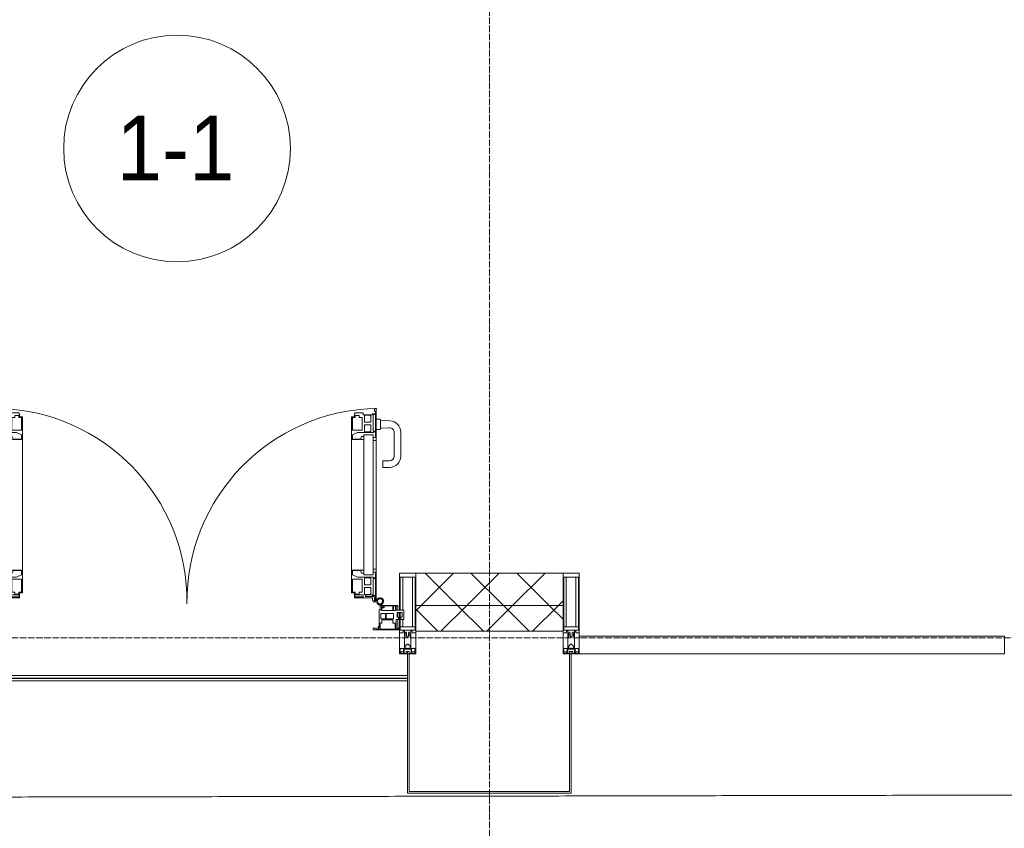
# Model space of a CAD drawing. Header units: millimetres. Extents: x 5617 to 101473, y 7718 to 212653.
# Tile 53 of 66: x 55980 to 59020, y 14811 to 17310. Entities that reach past the tile are written whole.
import ezdxf

# ---------------------------------------------------------------- set-up
doc = ezdxf.new("R2010")
doc.units = ezdxf.units.MM
doc.linetypes.add('ADSK_Линия сетки', pattern=[25, 20, -2.5, 0, -2.5])
doc.linetypes.add('Линия сетки', pattern=[25, 20, -2.5, 0, -2.5])
for name, color, linetype, lineweight in [('Двери', 7, 'Continuous', 18), ('Импосты витража', 7, 'Continuous', 18), ('Колонны', 7, 'Continuous', 18), ('Марки помещений', 7, 'Continuous', 20), ('Ограждение', 7, 'Continuous', 18), ('Оси', 7, 'Continuous', 9), ('Панели витража', 7, 'Continuous', 18), ('Поручни', 7, 'Continuous', 18), ('Стены разрез', 7, 'Continuous', 40), ('Стены штриховка', 7, 'Continuous', 40), ('Форма', 7, 'Continuous', 18), ('Элементы узлов', 7, 'Continuous', 18)]:
    doc.layers.add(name, color=color, linetype=linetype, lineweight=lineweight)
doc.styles.add('Arial_3', font='arial.ttf', dxfattribs={"width": 0.9, "height": 200})
pattern_1 = [(45, (0, 0), (-70.71068, 70.71068), []), (135, (0, 0), (-70.71068, -70.71068), [])]

# ---------------------------------------------------------------- blocks, each defined once
blk = doc.blocks.new('System Panel - A_PAN_Glass-7508020-МКСС_К4_L19_64_800_')
at = {"layer": 'Панели витража', "color": 253, "lineweight": 5, "true_color": 0xaaaaaa}
for p, q in [((656.25, 55), (-656.25, 55)), ((-656.25, 55), (-656.25, 0)), ((656.25, 0), (656.25, 55)), ((-656.25, 0), (656.25, 0))]:
    blk.add_line(p, q, dxfattribs=at)
blk = doc.blocks.new('Rectangular Mullion - 50Wx250H-2623690-МКСС_К4_L19_64_800_')
at = {"layer": 'Элементы узлов', "color": 253, "lineweight": 5, "true_color": 0xaaaaaa}
for p, q in [((-25, 65.2), (-25, 250)), ((-25, 250), (0, 250)), ((25, 250), (0, 250)), ((25, 65.2), (25, 250)), ((-23, 237.3), (0, 237.3)), ((-23, 237.3), (-23, 73.6)), ((-14.9, 84), (-14.9, 237.3)), ((23, 237.3), (0, 237.3)), ((14.9, 84), (14.9, 237.3)), ((23, 237.3), (23, 73.6)), ((-14, 65.2), (-25, 65.2)), ((0, 84), (-23, 84)), ((-0.5, 73.6), (-23, 73.6)), ((-14, 71.3), (-14, 65.2)), ((-10, 71.3), (-14, 71.3)), ((-10, 53), (-10, 71.3)), ((-7, 65.2), (-5.9, 67.3)), ((-7, 65.2), (-7, 54.7)), ((-4.1, 67.3), (-5.9, 67.3)), ((-4.1, 67.3), (-2.9, 65.1)), ((-2.9, 65.1), (-2.9, 54.6)), ((0, 84), (23, 84)), ((0.5, 73.6), (23, 73.6)), ((4.1, 67.3), (2.9, 65.1)), ((2.9, 65.1), (2.9, 54.6)), ((4.1, 67.3), (5.9, 67.3)), ((7, 65.2), (5.9, 67.3)), ((7, 65.2), (7, 54.7)), ((10, 71.3), (14, 71.3)), ((10, 53), (10, 71.3)), ((14, 71.3), (14, 65.2)), ((14, 65.2), (25, 65.2)), ((-8.7, 53), (-10, 53)), ((-10, 53), (-10, 17)), ((-8.7, 53), (-7, 54.7)), ((-1.3, 53), (-2.9, 54.6)), ((0, 53), (-1.3, 53)), ((0, 53), (1.3, 53)), ((1.3, 53), (2.9, 54.6)), ((8.7, 53), (7, 54.7)), ((8.7, 53), (10, 53)), ((10, 53), (10, 17)), ((-23.8, 14.6), (-25, 14.2)), ((-25, 0), (-25, 14.2)), ((-22.3, 17), (-23.8, 17)), ((-23.8, 17), (-23.8, 14.6)), ((-22.5, 10.6), (-23.8, 14.6)), ((-22.5, 10.6), (-23.7, 9.9)), ((-23.7, 1.3), (-23.7, 9.9)), ((-23.7, 1.3), (-11.8, 1.3)), ((-23.2, 10.2), (-22.5, 8)), ((-22.5, 8), (-22.5, 4.5)), ((-21.3, 4.5), (-22.5, 4.5)), ((-22.3, 17), (-22.3, 16)), ((-22.3, 16), (-21.3, 16)), ((-19, 17.6), (-21.3, 16)), ((-21.3, 4.5), (-21.3, 6.5)), ((-21.3, 6.5), (-14.2, 6.5)), ((-18.4, 16.6), (-19, 17.6)), ((-7.4, 16.6), (-18.4, 16.6)), ((-14.2, 6.5), (-14.2, 4.5)), ((-13.2, 4.5), (-14.2, 4.5)), ((-13.2, 4.5), (-12.2, 7.2)), ((-12.7, 7.6), (-11.3, 11.4)), ((-12.7, 7.6), (-11.8, 6.9)), ((-12.2, 9), (-12.2, 14.8)), ((-12.2, 14.8), (0, 14.8)), ((-11.8, 1.3), (-11.8, 6.9)), ((-10.5, 11.2), (-11.3, 11.4)), ((-10.5, 1.5), (-10.5, 11.2)), ((-4.8, 1.5), (-10.5, 1.5)), ((-10, 17), (-7.5, 17)), ((-8.5, 23), (-1.5, 30)), ((-8.5, 18.5), (-8.5, 23)), ((-7.5, 18.5), (-8.5, 18.5)), ((-7.5, 17), (-7.5, 18.5)), ((-7.4, 18), (-7.4, 16.6)), ((-2.6, 18), (-7.4, 18)), ((0, 8), (-4.8, 8)), ((-4.8, 1.5), (-4.8, 8)), ((-2.6, 18), (-2.6, 16.8)), ((-2.6, 16.8), (0, 16.8)), ((-1.5, 30), (0, 30)), ((1.5, 30), (0, 30)), ((2.6, 16.8), (0, 16.8)), ((0, 14.8), (0, 16.8)), ((0, 14.8), (0, 16.8)), ((12.2, 14.8), (0, 14.8)), ((0, 0), (0, 8)), ((0, 8), (4.8, 8)), ((0, 0), (0, 8)), ((8.5, 23), (1.5, 30)), ((2.6, 18), (2.6, 16.8)), ((2.6, 18), (7.4, 18)), ((4.8, 1.5), (4.8, 8)), ((4.8, 1.5), (10.5, 1.5)), ((7.4, 18), (7.4, 16.6)), ((7.4, 16.6), (18.4, 16.6)), ((7.5, 18.5), (8.5, 18.5)), ((7.5, 17), (7.5, 18.5)), ((10, 17), (7.5, 17)), ((8.5, 18.5), (8.5, 23)), ((10.5, 11.2), (11.3, 11.4)), ((10.5, 1.5), (10.5, 11.2)), ((12.7, 7.6), (11.3, 11.4)), ((12.7, 7.6), (11.8, 6.9)), ((11.8, 1.3), (11.8, 6.9)), ((23.7, 1.3), (11.8, 1.3)), ((12.2, 9), (12.2, 14.8)), ((13.2, 4.5), (12.2, 7.2)), ((13.2, 4.5), (14.2, 4.5)), ((21.3, 6.5), (14.2, 6.5)), ((14.2, 6.5), (14.2, 4.5)), ((18.4, 16.6), (19, 17.6)), ((19, 17.6), (21.3, 16)), ((22.3, 16), (21.3, 16)), ((21.3, 4.5), (21.3, 6.5)), ((21.3, 4.5), (22.5, 4.5)), ((22.3, 17), (22.3, 16)), ((22.3, 17), (23.8, 17)), ((22.5, 10.6), (23.8, 14.6)), ((22.5, 10.6), (23.7, 9.9)), ((23.2, 10.2), (22.5, 8)), ((22.5, 8), (22.5, 4.5)), ((23.7, 1.3), (23.7, 9.9)), ((23.8, 17), (23.8, 14.6)), ((23.8, 14.6), (25, 14.2)), ((25, 0), (25, 14.2)), ((-25, 0), (0, 0)), ((25, 0), (0, 0))]:
    blk.add_line(p, q, dxfattribs=at)
for centre, start, end in [((-0.5, 73.1), 360, 90), ((0.5, 73.1), 90, 180)]:
    blk.add_arc(centre, 0.5, start, end, dxfattribs=at)
blk = doc.blocks.new('Rectangular Mullion - R_StandardFrame_50Wx250H-7505731-МКСС_К4_L19_64_800_')
at = {"layer": 'Импосты витража', "color": 253, "lineweight": 5, "true_color": 0xaaaaaa}
for p, q in [((-25, -250), (-25, 0)), ((-25, 0), (-5, 0)), ((0, 0), (25, 0)), ((25, 0), (25, -250)), ((25, -250), (-25, -250))]:
    blk.add_line(p, q, dxfattribs=at)
blk = doc.blocks.new('Rectangular Mullion - 50Wx250H-V45-МКСС_К4_L19_64_800_')
at = {"layer": 'Элементы узлов', "color": 253, "lineweight": 5, "true_color": 0xaaaaaa}
for p, q in [((-25, 135.1), (-25, 250)), ((-25, 250), (0, 250)), ((25, 250), (0, 250)), ((25, 65.2), (25, 250)), ((-23, 237.3), (0, 237.3)), ((-23, 237.3), (-23, 135.1)), ((-14.9, 135.1), (-14.9, 237.3)), ((23, 237.3), (0, 237.3)), ((14.9, 84), (14.9, 237.3)), ((23, 237.3), (23, 73.6)), ((-25, 113.4), (-25, 128.4)), ((-23, 128.4), (-23, 113.4)), ((-25, 65.2), (-25, 110.1)), ((-23, 110.1), (-23, 73.6)), ((-14.9, 84), (-14.9, 106.6)), ((-14, 65.2), (-25, 65.2)), ((0, 84), (-23, 84)), ((-0.5, 73.6), (-23, 73.6)), ((-14, 71.3), (-14, 65.2)), ((-10, 71.3), (-14, 71.3)), ((-10, 53), (-10, 71.3)), ((-7, 65.2), (-5.9, 67.3)), ((-7, 65.2), (-7, 54.7)), ((-4.1, 67.3), (-5.9, 67.3)), ((-4.1, 67.3), (-2.9, 65.1)), ((-2.9, 65.1), (-2.9, 54.6)), ((0, 84), (23, 84)), ((0.5, 73.6), (23, 73.6)), ((4.1, 67.3), (2.9, 65.1)), ((2.9, 65.1), (2.9, 54.6)), ((4.1, 67.3), (5.9, 67.3)), ((7, 65.2), (5.9, 67.3)), ((7, 65.2), (7, 54.7)), ((10, 71.3), (14, 71.3)), ((10, 53), (10, 71.3)), ((14, 71.3), (14, 65.2)), ((14, 65.2), (25, 65.2)), ((-8.7, 53), (-10, 53)), ((-10, 53), (-10, 17)), ((-8.7, 53), (-7, 54.7)), ((-1.3, 53), (-2.9, 54.6)), ((0, 53), (-1.3, 53)), ((0, 53), (1.3, 53)), ((1.3, 53), (2.9, 54.6)), ((8.7, 53), (7, 54.7)), ((8.7, 53), (10, 53)), ((10, 53), (10, 17)), ((-23.8, 14.6), (-25, 14.2)), ((-25, 0), (-25, 14.2)), ((-22.3, 17), (-23.8, 17)), ((-23.8, 17), (-23.8, 14.6)), ((-22.5, 10.6), (-23.8, 14.6)), ((-22.5, 10.6), (-23.7, 9.9)), ((-23.7, 1.3), (-23.7, 9.9)), ((-23.7, 1.3), (-11.8, 1.3)), ((-23.2, 10.2), (-22.5, 8)), ((-22.5, 8), (-22.5, 4.5)), ((-21.3, 4.5), (-22.5, 4.5)), ((-22.3, 17), (-22.3, 16)), ((-22.3, 16), (-21.3, 16)), ((-19, 17.6), (-21.3, 16)), ((-21.3, 4.5), (-21.3, 6.5)), ((-21.3, 6.5), (-14.2, 6.5)), ((-18.4, 16.6), (-19, 17.6)), ((-7.4, 16.6), (-18.4, 16.6)), ((-14.2, 6.5), (-14.2, 4.5)), ((-13.2, 4.5), (-14.2, 4.5)), ((-13.2, 4.5), (-12.2, 7.2)), ((-12.7, 7.6), (-11.3, 11.4)), ((-12.7, 7.6), (-11.8, 6.9)), ((-12.2, 9), (-12.2, 14.8)), ((-12.2, 14.8), (0, 14.8)), ((-11.8, 1.3), (-11.8, 6.9)), ((-10.5, 11.2), (-11.3, 11.4)), ((-10.5, 1.5), (-10.5, 11.2)), ((-4.8, 1.5), (-10.5, 1.5)), ((-10, 17), (-7.5, 17)), ((-8.5, 23), (-1.5, 30)), ((-8.5, 18.5), (-8.5, 23)), ((-7.5, 18.5), (-8.5, 18.5)), ((-7.5, 17), (-7.5, 18.5)), ((-7.4, 18), (-7.4, 16.6)), ((-2.6, 18), (-7.4, 18)), ((0, 8), (-4.8, 8)), ((-4.8, 1.5), (-4.8, 8)), ((-2.6, 18), (-2.6, 16.8)), ((-2.6, 16.8), (0, 16.8)), ((-1.5, 30), (0, 30)), ((1.5, 30), (0, 30)), ((2.6, 16.8), (0, 16.8)), ((0, 14.8), (0, 16.8)), ((0, 14.8), (0, 16.8)), ((12.2, 14.8), (0, 14.8)), ((0, 0), (0, 8)), ((0, 8), (4.8, 8)), ((0, 0), (0, 8)), ((8.5, 23), (1.5, 30)), ((2.6, 18), (2.6, 16.8)), ((2.6, 18), (7.4, 18)), ((4.8, 1.5), (4.8, 8)), ((4.8, 1.5), (10.5, 1.5)), ((7.4, 18), (7.4, 16.6)), ((7.4, 16.6), (18.4, 16.6)), ((7.5, 18.5), (8.5, 18.5)), ((7.5, 17), (7.5, 18.5)), ((10, 17), (7.5, 17)), ((8.5, 18.5), (8.5, 23)), ((10.5, 11.2), (11.3, 11.4)), ((10.5, 1.5), (10.5, 11.2)), ((12.7, 7.6), (11.3, 11.4)), ((12.7, 7.6), (11.8, 6.9)), ((11.8, 1.3), (11.8, 6.9)), ((23.7, 1.3), (11.8, 1.3)), ((12.2, 9), (12.2, 14.8)), ((13.2, 4.5), (12.2, 7.2)), ((13.2, 4.5), (14.2, 4.5)), ((21.3, 6.5), (14.2, 6.5)), ((14.2, 6.5), (14.2, 4.5)), ((18.4, 16.6), (19, 17.6)), ((19, 17.6), (21.3, 16)), ((22.3, 16), (21.3, 16)), ((21.3, 4.5), (21.3, 6.5)), ((21.3, 4.5), (22.5, 4.5)), ((22.3, 17), (22.3, 16)), ((22.3, 17), (23.8, 17)), ((22.5, 10.6), (23.8, 14.6)), ((22.5, 10.6), (23.7, 9.9)), ((23.2, 10.2), (22.5, 8)), ((22.5, 8), (22.5, 4.5)), ((23.7, 1.3), (23.7, 9.9)), ((23.8, 17), (23.8, 14.6)), ((23.8, 14.6), (25, 14.2)), ((25, 0), (25, 14.2)), ((-25, 0), (0, 0)), ((25, 0), (0, 0))]:
    blk.add_line(p, q, dxfattribs=at)
for centre, start, end in [((-0.5, 73.1), 360, 90), ((0.5, 73.1), 90, 180)]:
    blk.add_arc(centre, 0.5, start, end, dxfattribs=at)
blk = doc.blocks.new('Rectangular Mullion - R_StandardFrame_50Wx250H-V46-МКСС_К4_L19_64_800_')
at = {"layer": 'Импосты витража', "color": 253, "lineweight": 5, "true_color": 0xaaaaaa}
for p, q in [((-25, -110.1), (-25, 0)), ((-25, 0), (0, 0)), ((5, 0), (25, 0)), ((25, 0), (25, -250)), ((-25, -128.4), (-25, -113.4)), ((-25, -250), (-25, -135.1)), ((25, -250), (-25, -250))]:
    blk.add_line(p, q, dxfattribs=at)
blk = doc.blocks.new('A_PAN_ALU_Door_Double - EXT_1_Double_EQ-7507534-МКСС_К4_L19_64_800_')
at = {"layer": 'Двери', "color": 253, "lineweight": 5, "true_color": 0xaaaaaa}
for p, q in [((-583.7, 659.3), (-583.7, 758.9)), ((-583.7, 758.9), (-578.6, 758.9)), ((-583.7, 659.3), (-583.7, 758.9)), ((-583.7, 758.9), (-578.6, 758.9)), ((-581.6, 750.3), (-581.6, 742.3)), ((-579.8, 750.3), (-581.6, 750.3)), ((-581.6, 750.3), (-581.6, 742.3)), ((-579.8, 750.3), (-581.6, 750.3)), ((-581.6, 742.3), (-572.9, 742.3)), ((-581.6, 742.3), (-572.9, 742.3)), ((-581.6, 740.6), (-581.6, 688.2)), ((-574.6, 740.6), (-581.6, 740.6)), ((-581.6, 740.6), (-581.6, 688.2)), ((-574.6, 740.6), (-581.6, 740.6)), ((-579.8, 748.9), (-579.8, 750.3)), ((-579.8, 748.9), (-579.8, 750.3)), ((-578.6, 748.9), (-579.8, 748.9)), ((-578.6, 748.9), (-579.8, 748.9)), ((-578.6, 758.9), (-578.6, 748.9)), ((-578.6, 758.9), (-578.6, 748.9)), ((-574.6, 688.2), (-574.6, 740.6)), ((-574.6, 688.2), (-574.6, 740.6)), ((-572.9, 742.3), (-572.9, 739.3)), ((-572.9, 742.3), (-572.9, 739.3)), ((-572.9, 739.3), (-543.6, 739.3)), ((-572.9, 739.3), (-543.6, 739.3)), ((-566.1, 737.5), (-567.6, 734.8)), ((-566.1, 737.5), (-567.6, 734.8)), ((-567.6, 734.8), (-567.6, 715.8)), ((-567.6, 734.8), (-567.6, 715.8)), ((-547.7, 737.5), (-566.1, 737.5)), ((-547.7, 737.5), (-566.1, 737.5)), ((-547.7, 715.8), (-547.7, 737.5)), ((-547.7, 715.8), (-547.7, 737.5)), ((-543.6, 744.8), (-518.6, 744.8)), ((-543.6, 739.3), (-543.6, 744.8)), ((-543.6, 744.8), (-518.6, 744.8)), ((-543.6, 739.3), (-543.6, 744.8)), ((-541.3, 730.5), (-541.3, 691)), ((-531.2, 730.5), (-541.3, 730.5)), ((-541.3, 730.5), (-541.3, 691)), ((-531.2, 730.5), (-541.3, 730.5)), ((-531.2, 737.1), (-531.2, 730.5)), ((-518.8, 737.1), (-531.2, 737.1)), ((-531.2, 737.1), (-531.2, 730.5)), ((-518.8, 737.1), (-531.2, 737.1)), ((-518.8, 730.6), (-518.8, 737.1)), ((-518.8, 730.6), (-518.8, 737.1)), ((-510.6, 730.6), (-518.8, 730.6)), ((-510.6, 730.6), (-518.8, 730.6)), ((-518.6, 744.8), (-518.6, 741.8)), ((-518.6, 744.8), (-518.6, 741.8)), ((-518.6, 741.8), (-517.1, 741.8)), ((-518.6, 741.8), (-517.1, 741.8)), ((-517.1, 741.8), (-517.1, 732.3)), ((-517.1, 741.8), (-517.1, 732.3)), ((-517.1, 732.3), (-508.2, 732.3)), ((-517.1, 732.3), (-508.2, 732.3)), ((-510.6, 691), (-510.6, 730.6)), ((-510.6, 691), (-510.6, 730.6)), ((-508.2, 732.3), (-508.2, 662.3)), ((-508.2, 732.3), (-508.2, 662.3)), ((517.1, 732.3), (508.2, 732.3)), ((508.2, 732.3), (508.2, 662.3)), ((517.1, 732.3), (508.2, 732.3)), ((508.2, 732.3), (508.2, 662.3)), ((510.6, 691), (510.6, 730.6)), ((510.6, 730.6), (518.8, 730.6)), ((510.6, 691), (510.6, 730.6)), ((510.6, 730.6), (518.8, 730.6)), ((518.6, 741.8), (517.1, 741.8)), ((517.1, 741.8), (517.1, 732.3)), ((518.6, 741.8), (517.1, 741.8)), ((517.1, 741.8), (517.1, 732.3)), ((543.6, 744.8), (518.6, 744.8)), ((518.6, 744.8), (518.6, 741.8)), ((543.6, 744.8), (518.6, 744.8)), ((518.6, 744.8), (518.6, 741.8)), ((518.8, 730.6), (518.8, 737.1)), ((518.8, 737.1), (531.2, 737.1)), ((518.8, 730.6), (518.8, 737.1)), ((518.8, 737.1), (531.2, 737.1)), ((531.2, 737.1), (531.2, 730.5)), ((531.2, 737.1), (531.2, 730.5)), ((531.2, 730.5), (541.3, 730.5)), ((531.2, 730.5), (541.3, 730.5)), ((541.3, 730.5), (541.3, 691)), ((541.3, 730.5), (541.3, 691)), ((543.6, 739.3), (543.6, 744.8)), ((543.6, 739.3), (543.6, 744.8)), ((572.9, 739.3), (543.6, 739.3)), ((572.9, 739.3), (543.6, 739.3)), ((547.7, 715.8), (547.7, 737.5)), ((547.7, 737.5), (566.1, 737.5)), ((547.7, 715.8), (547.7, 737.5)), ((547.7, 737.5), (566.1, 737.5)), ((566.1, 737.5), (567.6, 734.8)), ((566.1, 737.5), (567.6, 734.8)), ((567.6, 734.8), (567.6, 715.8)), ((567.6, 734.8), (567.6, 715.8)), ((581.6, 742.3), (572.9, 742.3)), ((572.9, 742.3), (572.9, 739.3)), ((581.6, 742.3), (572.9, 742.3)), ((572.9, 742.3), (572.9, 739.3)), ((574.6, 688.2), (574.6, 740.6)), ((574.6, 740.6), (581.6, 740.6)), ((574.6, 688.2), (574.6, 740.6)), ((574.6, 740.6), (581.6, 740.6)), ((583.7, 758.9), (578.6, 758.9)), ((578.6, 758.9), (578.6, 748.9)), ((583.7, 758.9), (578.6, 758.9)), ((578.6, 758.9), (578.6, 748.9)), ((578.6, 748.9), (579.8, 748.9)), ((578.6, 748.9), (579.8, 748.9)), ((579.8, 748.9), (579.8, 750.3)), ((579.8, 750.3), (581.6, 750.3)), ((579.8, 748.9), (579.8, 750.3)), ((579.8, 750.3), (581.6, 750.3)), ((581.6, 750.3), (581.6, 742.3)), ((581.6, 750.3), (581.6, 742.3)), ((581.6, 740.6), (581.6, 688.2)), ((581.6, 740.6), (581.6, 688.2)), ((583.7, 659.3), (583.7, 758.9)), ((583.7, 659.3), (583.7, 758.9)), ((-567.6, 715.8), (-547.7, 715.8)), ((-567.6, 715.8), (-547.7, 715.8)), ((-567.6, 708), (-567.6, 688.9)), ((-547.7, 708), (-567.6, 708)), ((-567.6, 708), (-567.6, 688.9)), ((-547.7, 708), (-567.6, 708)), ((-547.7, 686.3), (-547.7, 708)), ((-547.7, 686.3), (-547.7, 708)), ((567.6, 715.8), (547.7, 715.8)), ((567.6, 715.8), (547.7, 715.8)), ((547.7, 708), (567.6, 708)), ((547.7, 686.3), (547.7, 708)), ((547.7, 708), (567.6, 708)), ((547.7, 686.3), (547.7, 708)), ((567.6, 708), (567.6, 688.9)), ((567.6, 708), (567.6, 688.9)), ((-583.7, 244.2), (-583.7, 677.3)), ((-581.6, 688.2), (-574.6, 688.2)), ((-581.6, 688.2), (-574.6, 688.2)), ((-581.6, 686.5), (-581.6, 668.4)), ((-575.4, 686.5), (-581.6, 686.5)), ((-581.6, 686.5), (-581.6, 668.4)), ((-575.4, 686.5), (-581.6, 686.5)), ((-575.4, 684.5), (-575.4, 686.5)), ((-575.4, 684.5), (-575.4, 686.5)), ((-526.4, 684.5), (-575.4, 684.5)), ((-526.4, 684.5), (-575.4, 684.5)), ((-574.6, 677.3), (-546, 677.3)), ((-574.6, 244.2), (-574.6, 677.3)), ((-567.6, 688.9), (-566.1, 686.3)), ((-567.6, 688.9), (-566.1, 686.3)), ((-566.1, 686.3), (-547.7, 686.3)), ((-566.1, 686.3), (-547.7, 686.3)), ((-546, 677.3), (-546, 244.2)), ((-546, 672), (-539.3, 672)), ((-546, 662.3), (-546, 672)), ((-546, 672), (-539.3, 672)), ((-546, 662.3), (-546, 672)), ((-541.3, 691), (-510.6, 691)), ((-541.3, 691), (-510.6, 691)), ((-539.3, 672), (-537.1, 665.9)), ((-539.3, 672), (-537.1, 665.9)), ((-510.6, 676.8), (-526.4, 684.5)), ((-510.6, 676.8), (-526.4, 684.5)), ((-510.6, 663.8), (-510.6, 676.8)), ((-510.6, 663.8), (-510.6, 676.8)), ((541.3, 691), (510.6, 691)), ((541.3, 691), (510.6, 691)), ((510.6, 676.8), (526.4, 684.5)), ((510.6, 676.8), (526.4, 684.5)), ((510.6, 663.8), (510.6, 676.8)), ((510.6, 663.8), (510.6, 676.8)), ((526.4, 684.5), (575.4, 684.5)), ((526.4, 684.5), (575.4, 684.5)), ((539.3, 672), (537.1, 665.9)), ((539.3, 672), (537.1, 665.9)), ((546, 672), (539.3, 672)), ((546, 672), (539.3, 672)), ((546, 677.3), (546, 244.2)), ((574.6, 677.3), (546, 677.3)), ((546, 662.3), (546, 672)), ((546, 662.3), (546, 672)), ((566.1, 686.3), (547.7, 686.3)), ((566.1, 686.3), (547.7, 686.3)), ((567.6, 688.9), (566.1, 686.3)), ((567.6, 688.9), (566.1, 686.3)), ((581.6, 688.2), (574.6, 688.2)), ((581.6, 688.2), (574.6, 688.2)), ((574.6, 244.2), (574.6, 677.3)), ((575.4, 684.5), (575.4, 686.5)), ((575.4, 686.5), (581.6, 686.5)), ((575.4, 684.5), (575.4, 686.5)), ((575.4, 686.5), (581.6, 686.5)), ((581.6, 686.5), (581.6, 668.4)), ((581.6, 686.5), (581.6, 668.4)), ((583.7, 244.2), (583.7, 677.3)), ((-574.6, 659.3), (-583.7, 659.3)), ((-574.6, 659.3), (-583.7, 659.3)), ((-581.6, 668.4), (-574.6, 668.4)), ((-581.6, 668.4), (-574.6, 668.4)), ((-574.6, 668.4), (-574.6, 659.3)), ((-574.6, 668.4), (-574.6, 659.3)), ((-508.2, 662.3), (-546, 662.3)), ((-508.2, 662.3), (-546, 662.3)), ((-537.1, 665.9), (-537.1, 663.8)), ((-537.1, 665.9), (-537.1, 663.8)), ((-537.1, 663.8), (-510.6, 663.8)), ((-537.1, 663.8), (-510.6, 663.8)), ((-508.2, 662.3), (-508.2, 259.2)), ((508.2, 662.3), (546, 662.3)), ((508.2, 662.3), (546, 662.3)), ((508.2, 662.3), (508.2, 259.2)), ((537.1, 663.8), (510.6, 663.8)), ((537.1, 663.8), (510.6, 663.8)), ((537.1, 665.9), (537.1, 663.8)), ((537.1, 665.9), (537.1, 663.8)), ((581.6, 668.4), (574.6, 668.4)), ((574.6, 668.4), (574.6, 659.3)), ((581.6, 668.4), (574.6, 668.4)), ((574.6, 668.4), (574.6, 659.3)), ((574.6, 659.3), (583.7, 659.3)), ((574.6, 659.3), (583.7, 659.3)), ((-583.7, 262.2), (-574.6, 262.2)), ((-583.7, 164.2), (-583.7, 262.2)), ((-581.6, 253.1), (-581.6, 235.1)), ((-574.6, 253.1), (-581.6, 253.1)), ((-574.6, 262.2), (-574.6, 253.1)), ((-574.6, 244.2), (-546, 244.2)), ((-546, 259.2), (-508.2, 259.2)), ((-546, 249.6), (-546, 259.2)), ((-539.3, 249.6), (-546, 249.6)), ((-537.1, 255.7), (-539.3, 249.6)), ((-537.1, 257.7), (-537.1, 255.7)), ((-510.6, 257.7), (-537.1, 257.7)), ((-526.4, 237), (-510.6, 244.7)), ((-510.6, 244.7), (-510.6, 257.7)), ((-508.2, 259.2), (-508.2, 189.3)), ((546, 259.2), (508.2, 259.2)), ((508.2, 259.2), (508.2, 189.3)), ((510.6, 244.7), (510.6, 257.7)), ((510.6, 257.7), (537.1, 257.7)), ((526.4, 237), (510.6, 244.7)), ((537.1, 257.7), (537.1, 255.7)), ((537.1, 255.7), (539.3, 249.6)), ((539.3, 249.6), (546, 249.6)), ((546, 249.6), (546, 259.2)), ((574.6, 244.2), (546, 244.2)), ((583.7, 262.2), (574.6, 262.2)), ((574.6, 262.2), (574.6, 253.1)), ((574.6, 253.1), (581.6, 253.1)), ((581.6, 253.1), (581.6, 235.1)), ((583.7, 164.2), (583.7, 262.2)), ((-581.6, 235.1), (-575.4, 235.1)), ((-581.6, 233.4), (-581.6, 180.9)), ((-574.6, 233.4), (-581.6, 233.4)), ((-575.4, 237), (-526.4, 237)), ((-575.4, 235.1), (-575.4, 237)), ((-574.6, 180.9), (-574.6, 233.4)), ((-566.1, 235.3), (-567.6, 232.6)), ((-567.6, 232.6), (-567.6, 213.6)), ((-567.6, 213.6), (-547.7, 213.6)), ((-547.7, 235.3), (-566.1, 235.3)), ((-547.7, 213.6), (-547.7, 235.3)), ((-541.3, 230.6), (-541.3, 191)), ((-510.6, 230.6), (-541.3, 230.6)), ((-510.6, 191), (-510.6, 230.6)), ((510.6, 230.6), (541.3, 230.6)), ((510.6, 191), (510.6, 230.6)), ((575.4, 237), (526.4, 237)), ((541.3, 230.6), (541.3, 191)), ((547.7, 213.6), (547.7, 235.3)), ((547.7, 235.3), (566.1, 235.3)), ((567.6, 213.6), (547.7, 213.6)), ((566.1, 235.3), (567.6, 232.6)), ((567.6, 232.6), (567.6, 213.6)), ((574.6, 233.4), (581.6, 233.4)), ((574.6, 180.9), (574.6, 233.4)), ((575.4, 235.1), (575.4, 237)), ((581.6, 235.1), (575.4, 235.1)), ((581.6, 233.4), (581.6, 180.9)), ((-567.6, 205.7), (-567.6, 186.7)), ((-547.7, 205.7), (-567.6, 205.7)), ((-567.6, 186.7), (-566.1, 184)), ((-566.1, 184), (-547.7, 184)), ((-547.7, 184), (-547.7, 205.7)), ((-541.3, 191), (-531.2, 191)), ((-531.2, 191), (-531.2, 184.4)), ((-531.2, 184.4), (-518.8, 184.4)), ((-518.8, 191), (-510.6, 191)), ((-518.8, 184.4), (-518.8, 191)), ((-517.1, 189.3), (-517.1, 173.3)), ((-508.2, 189.3), (-517.1, 189.3)), ((508.2, 189.3), (517.1, 189.3)), ((518.8, 191), (510.6, 191)), ((517.1, 189.3), (517.1, 173.3)), ((518.8, 184.4), (518.8, 191)), ((531.2, 184.4), (518.8, 184.4)), ((541.3, 191), (531.2, 191)), ((531.2, 191), (531.2, 184.4)), ((547.7, 205.7), (567.6, 205.7)), ((547.7, 184), (547.7, 205.7)), ((566.1, 184), (547.7, 184)), ((567.6, 186.7), (566.1, 184)), ((567.6, 205.7), (567.6, 186.7)), ((-575.1, 160.7), (-585.4, 160.7)), ((-581.6, 180.9), (-574.6, 180.9)), ((-581.6, 179.2), (-581.6, 164.2)), ((-572.9, 179.2), (-581.6, 179.2)), ((-581.6, 164.2), (-578.6, 164.2)), ((-578.6, 164.2), (-578.6, 174.5)), ((-575.5, 177.5), (-551.3, 177.5)), ((-575.1, 165.6), (-575.1, 160.7)), ((-572.4, 165.6), (-575.1, 165.6)), ((-572.9, 182.2), (-572.9, 179.2)), ((-551.3, 182.2), (-572.9, 182.2)), ((-572.4, 173.3), (-572.4, 165.6)), ((-517.1, 173.3), (-572.4, 173.3)), ((-551.3, 177.5), (-551.3, 182.2)), ((-543.6, 182.2), (-543.6, 176.7)), ((-518.6, 182.2), (-543.6, 182.2)), ((-543.6, 176.7), (-518.6, 176.7)), ((-518.6, 176.7), (-518.6, 182.2)), ((517.1, 173.3), (572.4, 173.3)), ((518.6, 182.2), (543.6, 182.2)), ((518.6, 176.7), (518.6, 182.2)), ((543.6, 176.7), (518.6, 176.7)), ((543.6, 182.2), (543.6, 176.7)), ((551.3, 177.5), (551.3, 182.2)), ((551.3, 182.2), (572.9, 182.2)), ((575.5, 177.5), (551.3, 177.5)), ((572.4, 173.3), (572.4, 165.6)), ((572.4, 165.6), (575.1, 165.6)), ((572.9, 182.2), (572.9, 179.2)), ((572.9, 179.2), (581.6, 179.2)), ((581.6, 180.9), (574.6, 180.9)), ((575.1, 165.6), (575.1, 160.7)), ((575.1, 160.7), (585.4, 160.7)), ((578.6, 164.2), (578.6, 174.5)), ((581.6, 164.2), (578.6, 164.2)), ((581.6, 179.2), (581.6, 164.2))]:
    blk.add_line(p, q, dxfattribs=at)
at = {"layer": 'Двери', "lineweight": 5}
for p, q in [((-597.6, 721.7), (-626.4, 720.7)), ((-597.6, 723.5), (-597.6, 696)), ((-583.6, 726), (-595.1, 726)), ((583.6, 726), (595.1, 726)), ((597.6, 723.5), (597.6, 696)), ((597.6, 721.7), (626.4, 720.7)), ((-660.1, 685.7), (-660.1, 611.5)), ((-640.1, 611.5), (-640.1, 683.8)), ((-624.5, 698.8), (-597.6, 697.7)), ((-595.1, 693.5), (-583.6, 693.5)), ((595.1, 693.5), (583.6, 693.5)), ((624.5, 698.8), (597.6, 697.7)), ((640.1, 611.5), (640.1, 683.8)), ((660.1, 685.7), (660.1, 611.5)), ((-605.1, 596.5), (-625.1, 596.5)), ((-605.1, 576.5), (-605.1, 596.5)), ((605.1, 576.5), (605.1, 596.5)), ((605.1, 596.5), (625.1, 596.5)), ((-625.1, 576.5), (-605.1, 576.5)), ((625.1, 576.5), (605.1, 576.5))]:
    blk.add_line(p, q, dxfattribs=at)
at = {"layer": 'Двери', "color": 254, "lineweight": 5, "true_color": 0xd4d4d4}
for centre, start, end in [((-596.2, 162.6), 359.296, 89.0613), ((596.2, 162.6), 90.9387, 180.704)]:
    blk.add_arc(centre, 596.2, start, end, dxfattribs=at)
at = {"layer": 'Двери', "lineweight": 5}
for centre, radius, start, end in [((-625.1, 685.7), 35, 92.1945, 180), ((-595.1, 723.5), 2.5, 90, 180), ((595.1, 723.5), 2.5, 360, 90), ((625.1, 685.7), 35, 360, 87.8055), ((-625.1, 683.8), 15, 87.8056, 180), ((-595.1, 696), 2.5, 180, 270), ((595.1, 696), 2.5, 270, 360), ((625.1, 683.8), 15, 0, 92.1944), ((-625.1, 611.5), 35, 180, 270), ((-625.1, 611.5), 15, 180, 270), ((625.1, 611.5), 35, 270, 360), ((625.1, 611.5), 15, 270, 360)]:
    blk.add_arc(centre, radius, start, end, dxfattribs=at)
at = {"layer": 'Двери', "color": 253, "lineweight": 5, "true_color": 0xaaaaaa}
for centre, radius, start, end in [((-596.2, 162.7), 11, 16.047, 350.0284), ((-596.2, 162.6), 8, 90, 270), ((-596.2, 162.6), 8, 270, 90), ((-583.7, 166.3), 2.03, 196.0721, 270), ((-575.5, 174.5), 3, 90, 180), ((575.5, 174.5), 3, 360, 90), ((583.7, 166.3), 2.03, 270, 343.9279), ((596.2, 162.7), 11, 189.9716, 163.953), ((596.2, 162.6), 8, 90, 270), ((596.2, 162.6), 8, 270, 90)]:
    blk.add_arc(centre, radius, start, end, dxfattribs=at)
at = {"layer": 'Панели витража', "color": 253, "lineweight": 5, "true_color": 0xaaaaaa}
for p, q in [((-645.9, 135.1), (-669.2, 135.1)), ((-669.2, 135.1), (-669.2, 106.6)), ((-664.2, 113.4), (-664.2, 128.4)), ((-664.2, 128.4), (-649.2, 128.4)), ((-600.3, 150), (-651.2, 150)), ((-651.2, 150), (-651.2, 148.5)), ((-651.2, 148.5), (-645.9, 148.5)), ((-651.2, 148.5), (-651.2, 135.1)), ((-651.2, 128.4), (-651.2, 113.4)), ((-649.2, 128.4), (-649.2, 113.4)), ((-645.9, 148.5), (-645.9, 135.1)), ((-644.3, 134.5), (-644.3, 148.2)), ((-644.3, 148.2), (-637.3, 148.2)), ((-637.3, 134.5), (-644.3, 134.5)), ((-637.8, 108.8), (-637.8, 125)), ((-637.8, 125), (-615.2, 125)), ((-637.3, 148.2), (-637.3, 134.5)), ((-635.9, 134.2), (-635.9, 148.4)), ((-635.9, 148.4), (-608.9, 148.4)), ((-601.9, 134.2), (-635.9, 134.2)), ((-615.2, 125), (-615.2, 108.8)), ((-613, 108.8), (-613, 125)), ((-613, 125), (-598.7, 125)), ((-608.9, 148.4), (-608.9, 142.8)), ((-608.9, 142.8), (-601.9, 142.8)), ((-607.5, 148.7), (-601.5, 148.7)), ((-607.5, 144.4), (-607.5, 148.7)), ((-601.5, 144.4), (-607.5, 144.4)), ((-601.9, 142.8), (-601.9, 134.2)), ((-601.5, 148.7), (-601.5, 144.4)), ((-600.3, 136.5), (-600.3, 150)), ((-596.2, 150), (-600.3, 150)), ((-593.3, 136.5), (-600.3, 136.5)), ((-598.7, 125), (-598.7, 108.8)), ((-596.2, 136.5), (-596.2, 150)), ((-593.3, 84.8), (-593.3, 136.5)), ((600.3, 136.5), (593.3, 136.5)), ((593.3, 136.5), (593.3, 84.8)), ((596.2, 150), (596.2, 136.5)), ((600.3, 150), (596.2, 150)), ((598.7, 125), (613, 125)), ((598.7, 108.8), (598.7, 125)), ((651.2, 150), (600.3, 150)), ((600.3, 150), (600.3, 136.5)), ((601.5, 144.4), (601.5, 148.7)), ((601.5, 148.7), (607.5, 148.7)), ((607.5, 144.4), (601.5, 144.4)), ((601.9, 134.2), (601.9, 142.8)), ((601.9, 142.8), (608.9, 142.8)), ((635.9, 134.2), (601.9, 134.2)), ((607.5, 148.7), (607.5, 144.4)), ((608.9, 142.8), (608.9, 148.4)), ((608.9, 148.4), (635.9, 148.4)), ((613, 125), (613, 108.8)), ((615.2, 125), (637.8, 125)), ((615.2, 108.8), (615.2, 125)), ((635.9, 148.4), (635.9, 134.2)), ((637.3, 148.2), (644.3, 148.2)), ((637.3, 134.5), (637.3, 148.2)), ((644.3, 134.5), (637.3, 134.5)), ((637.8, 125), (637.8, 108.8)), ((644.3, 148.2), (644.3, 134.5)), ((645.9, 135.1), (645.9, 148.5)), ((645.9, 148.5), (651.2, 148.5)), ((669.2, 135.1), (645.9, 135.1)), ((649.2, 128.4), (664.2, 128.4)), ((649.2, 113.4), (649.2, 128.4)), ((651.2, 148.5), (651.2, 150)), ((651.2, 135.1), (651.2, 148.5)), ((651.2, 113.4), (651.2, 128.4)), ((664.2, 128.4), (664.2, 113.4)), ((669.2, 106.6), (669.2, 135.1)), ((-669.2, 106.6), (-660.2, 106.6)), ((-649.2, 113.4), (-664.2, 113.4)), ((-660.2, 106.6), (-660.2, 110.1)), ((-660.2, 110.1), (-653.3, 110.1)), ((-653.3, 110.1), (-653.3, 106.6)), ((-653.3, 106.6), (-646.3, 106.6)), ((-651.2, 106.6), (-651.2, 76.7)), ((-646.3, 106.6), (-646.3, 76.7)), ((-642.4, 76.3), (-642.4, 95.5)), ((-642.4, 95.5), (-635.3, 95.5)), ((-615.2, 108.8), (-637.8, 108.8)), ((-635.3, 95.5), (-635.3, 105)), ((-635.3, 105), (-602.1, 105)), ((-598.7, 108.8), (-613, 108.8)), ((-602.1, 105), (-602.1, 95.5)), ((-602.1, 95.5), (-595.8, 95.5)), ((-596.2, 76.2), (-596.2, 95.5)), ((-595.8, 95.5), (-595.8, 89)), ((595.8, 89), (595.8, 95.5)), ((595.8, 95.5), (602.1, 95.5)), ((596.2, 95.5), (596.2, 76.2)), ((613, 108.8), (598.7, 108.8)), ((602.1, 95.5), (602.1, 105)), ((602.1, 105), (635.3, 105)), ((637.8, 108.8), (615.2, 108.8)), ((635.3, 105), (635.3, 95.5)), ((635.3, 95.5), (642.4, 95.5)), ((642.4, 95.5), (642.4, 76.3)), ((646.3, 76.7), (646.3, 106.6)), ((646.3, 106.6), (653.3, 106.6)), ((664.2, 113.4), (649.2, 113.4)), ((651.2, 76.7), (651.2, 106.6)), ((653.3, 106.6), (653.3, 110.1)), ((653.3, 110.1), (660.2, 110.1)), ((660.2, 110.1), (660.2, 106.6)), ((660.2, 106.6), (669.2, 106.6)), ((-652.8, 79.5), (-654.3, 79.5)), ((-654.3, 79.5), (-654.3, 74.5)), ((-654.3, 74.5), (-575.3, 74.5)), ((-652.8, 76.7), (-652.8, 79.5)), ((-646.3, 76.7), (-652.8, 76.7)), ((-592, 76.3), (-642.4, 76.3)), ((-595.8, 89), (-595, 88.2)), ((-595, 88.2), (-595, 83.1)), ((-595, 83.1), (-592, 83.1)), ((-590.3, 84.8), (-593.3, 84.8)), ((-592, 83.1), (-592, 76.3)), ((-590.3, 76.5), (-590.3, 84.8)), ((-583.9, 76.5), (-590.3, 76.5)), ((-575.3, 79.5), (-583.9, 79.5)), ((-583.9, 79.5), (-583.9, 76.5)), ((-575.3, 74.5), (-575.3, 79.5)), ((583.9, 79.5), (575.3, 79.5)), ((575.3, 79.5), (575.3, 74.5)), ((575.3, 74.5), (654.3, 74.5)), ((583.9, 76.5), (583.9, 79.5)), ((590.3, 76.5), (583.9, 76.5)), ((593.3, 84.8), (590.3, 84.8)), ((590.3, 84.8), (590.3, 76.5)), ((592, 76.3), (592, 83.1)), ((592, 83.1), (595, 83.1)), ((642.4, 76.3), (592, 76.3)), ((595, 88.2), (595.8, 89)), ((595, 83.1), (595, 88.2)), ((652.8, 76.7), (646.3, 76.7)), ((654.3, 79.5), (652.8, 79.5)), ((652.8, 79.5), (652.8, 76.7)), ((654.3, 74.5), (654.3, 79.5))]:
    blk.add_line(p, q, dxfattribs=at)
blk = doc.blocks.new('Ограждение - Ограждение-6015055-МКСС_К4_L19_64_800_')
at = {"layer": 'Поручни', "color": 253, "lineweight": 5, "true_color": 0xaaaaaa}
for p, q in [((50147.5, -116.5), (48785, -116.5)), ((50147.5, -124.5), (48785, -124.5)), ((50147.5, -125.5), (48785, -125.5)), ((50147.5, -133.5), (48785, -133.5))]:
    blk.add_line(p, q, dxfattribs=at)
blk = doc.blocks.new('A_SLK_PAN_Type1 - Прямой тип панели-6537773-МКСС_К4_L19_64_800_')
at = {"layer": 'Колонны', "lineweight": 5}
for p, q in [((-252.5, 430), (252.5, 430)), ((-252.5, 0), (-252.5, 430)), ((252.5, 430), (252.5, 0)), ((-247.5, 425), (-247.5, 0)), ((247.5, 425), (-247.5, 425)), ((247.5, 0), (247.5, 425)), ((-247.5, 0), (-252.5, 0)), ((252.5, 0), (247.5, 0))]:
    blk.add_line(p, q, dxfattribs=at)
blk = doc.blocks.new('135_SLK_K4_AR_FCD_rvt-1-МКСС_К4_L19_64_800_')
at = {"layer": 'Стены разрез', "lineweight": 5, "true_color": 0xaaaaaa}
h = blk.add_hatch(dxfattribs=at)
h.set_pattern_fill('FP_4', color=253, style=0, pattern_type=2)
h.set_pattern_definition(pattern_1)
h.paths.add_polyline_path([(133377.5, 15500), (133377.5, 15600), (132922.5, 15600), (132922.5, 15500)])
h = blk.add_hatch(dxfattribs=at)
h.set_pattern_fill('FP_4', color=253, style=0, pattern_type=2)
h.set_pattern_definition(pattern_1)
h.paths.add_polyline_path([(133377.5, 15420), (133377.5, 15500), (132922.5, 15500), (132922.5, 15420)])
at = {"layer": 'Стены разрез', "color": 253, "lineweight": 9, "true_color": 0xaaaaaa}
for p, q in [((133377.5, 15600), (132922.5, 15600)), ((132922.5, 15600), (132922.5, 15420)), ((133377.5, 15420), (133377.5, 15600)), ((132922.5, 15420), (133377.5, 15420))]:
    blk.add_line(p, q, dxfattribs=at)
at = {"layer": 'Стены штриховка', "color": 253, "lineweight": 9, "true_color": 0xaaaaaa}
blk.add_line((133377.5, 15500), (132922.5, 15500), dxfattribs=at)
at = {"layer": 'Форма', "color": 253, "lineweight": 9, "true_color": 0xaaaaaa}
blk.add_open_spline([(126202.4, 14911.6), (126231.5, 14911.5), (126314.4, 14911.2), (126505.3, 14910.5), (126774.9, 14909.7), (127098.2, 14908.8), (127367.6, 14908.1), (127583.2, 14907.7), (127745, 14907.4), (127906.8, 14907.1), (128122.4, 14906.8), (128391.7, 14906.5), (128661.1, 14906.2), (128876.7, 14906.1), (129038.6, 14906), (129200.4, 14906), (129416, 14905.9), (129685.3, 14906), (129954.7, 14906.1), (130170.3, 14906.2), (130332.1, 14906.3), (130494, 14906.4), (130709.6, 14906.6), (130978.8, 14906.9), (131248.2, 14907.2), (131463.8, 14907.5), (131625.7, 14907.8), (131787.6, 14908), (132003.2, 14908.4), (132272.4, 14908.9), (132541.7, 14909.4), (132757.3, 14909.8), (132919.3, 14910.1), (133081.2, 14910.4), (133296.8, 14910.8), (133565.9, 14911.4), (133835.1, 14912), (134050.8, 14912.4), (134185.8, 14912.7), (134293.9, 14912.9), (134401.8, 14913.1), (134536.5, 14913.3), (134698, 14913.7), (134859.4, 14913.9), (135020.8, 14914.2), (135182.4, 14914.5), (135344.2, 14914.8), (135506.4, 14915), (135668.8, 14915.2), (135885.2, 14915.5), (136155.5, 14915.8), (136478.7, 14916), (136693.1, 14916), (136800, 14916)], degree=3, knots=[-0.3413507, -0.3413507, -0.3413507, -0.3413507, -0.3385417, -0.3333333, -0.3229167, -0.3125, -0.3020833, -0.296875, -0.2916667, -0.2864583, -0.28125, -0.2708333, -0.2604167, -0.2552083, -0.25, -0.2447917, -0.2395833, -0.2291667, -0.21875, -0.2135417, -0.2083333, -0.203125, -0.1979167, -0.1875, -0.1770833, -0.171875, -0.1666667, -0.1614583, -0.15625, -0.1458333, -0.1354167, -0.1302083, -0.125, -0.1197917, -0.1145833, -0.1041667, -0.09375, -0.0885417, -0.0833333, -0.0807292, -0.078125, -0.0729167, -0.0677083, -0.0625, -0.0572917, -0.0520833, -0.046875, -0.0416667, -0.0364583, -0.03125, -0.0208333, -0.0104167, 0, 0, 0, 0], dxfattribs=at)
at = {"layer": 'Импосты витража', "color": 253, "lineweight": 5, "true_color": 0xaaaaaa}
for name, p in [('Rectangular Mullion - 50Wx250H-V45-МКСС_К4_L19_64_800_', (132897.5, 15350)), ('Rectangular Mullion - 50Wx250H-2623690-МКСС_К4_L19_64_800_', (133402.5, 15350))]:
    blk.add_blockref(name, p, dxfattribs=at)
at = {"layer": 'Импосты витража', "color": 253, "lineweight": 5, "true_color": 0xaaaaaa, "extrusion": (0, 0, -1), "rotation": 180}
for name, p in [('Rectangular Mullion - R_StandardFrame_50Wx250H-V46-МКСС_К4_L19_64_800_', (-132897.5, 15350)), ('Rectangular Mullion - R_StandardFrame_50Wx250H-7505731-МКСС_К4_L19_64_800_', (-133402.5, 15350))]:
    blk.add_blockref(name, p, dxfattribs=at)
at = {"layer": 'Колонны', "color": 253, "lineweight": 5, "true_color": 0xaaaaaa, "rotation": 180}
blk.add_blockref('A_SLK_PAN_Type1 - Прямой тип панели-6537773-МКСС_К4_L19_64_800_', (133150, 15350), dxfattribs=at)
at = {"layer": 'Ограждение', "color": 253, "lineweight": 5, "true_color": 0xaaaaaa}
blk.add_blockref('Ограждение - Ограждение-6015055-МКСС_К4_L19_64_800_', (82750, 15400), dxfattribs=at)
at = {"layer": 'Панели витража', "color": 253, "lineweight": 5, "true_color": 0xaaaaaa}
for name, p in [('A_PAN_ALU_Door_Double - EXT_1_Double_EQ-7507534-МКСС_К4_L19_64_800_', (132216.3, 15350)), ('System Panel - A_PAN_Glass-7508020-МКСС_К4_L19_64_800_', (134083.8, 15350))]:
    blk.add_blockref(name, p, dxfattribs=at)
blk = doc.blocks.new('050_Марка_Помещение - Номер-620969-МКСС_К4_L19_64_800_')
at = {"layer": 'Марки помещений'}
blk.add_circle((0, 0), 3.5, dxfattribs=at)

msp = doc.modelspace()

# ---------------------------------------------------------------- linework, layer by layer
at = {"layer": 'Оси', "linetype": 'Линия сетки'}
msp.add_line((57430.3, 12025.7), (57430.3, 33220), dxfattribs=at)
at = {"layer": 'Оси', "linetype": 'ADSK_Линия сетки'}
msp.add_line((61271.8, 15400), (24565.1, 15400), dxfattribs=at)

# ---------------------------------------------------------------- block references
at = {"lineweight": 5}
msp.add_blockref('135_SLK_K4_AR_FCD_rvt-1-МКСС_К4_L19_64_800_', (-75719.7, 0), dxfattribs=at)
at = {"layer": 'Марки помещений', "xscale": 99.99999999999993, "yscale": 99.99999999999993, "zscale": 99.99999999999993}
msp.add_blockref('050_Марка_Помещение - Номер-620969-МКСС_К4_L19_64_800_', (56465.9, 16912), dxfattribs=at)

# ---------------------------------------------------------------- texts
at = {"layer": 'Марки помещений', "lineweight": 9, "insert": (56279.4, 17013.7), "char_height": 200, "width": 447.342, "attachment_point": 1, "style": 'Arial_3'}
msp.add_mtext('1-1', dxfattribs=at)

doc.saveas('drawing.dxf')
